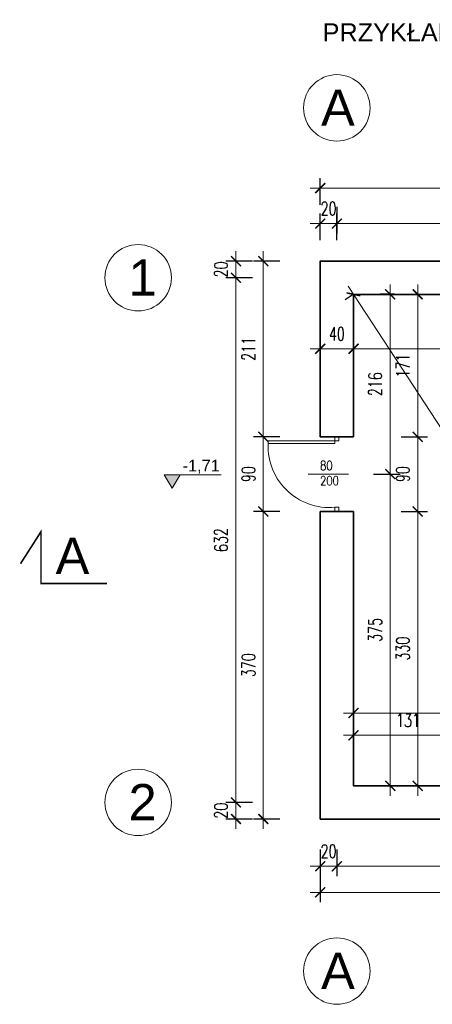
# Model space of a CAD drawing. Header units: inches. Extents: x 0 to 111471, y -105323 to 11070.
# Tile 28 of 256: x 0 to 496, y 18 to 1203. Entities that reach past the tile are written whole.
import ezdxf
from ezdxf.enums import TextEntityAlignment as Align

# ---------------------------------------------------------------- set-up
doc = ezdxf.new("R2010")
doc.units = ezdxf.units.IN
doc.header["$MEASUREMENT"] = 0
for name, color, linetype, lineweight in [('888 drzwi i okna', 4, 'Continuous', 0), ('888 opisy', 3, 'Continuous', 0), ('888 sciany istniejące', 2, 'Continuous', 35), ('888 wymiary', 1, 'Continuous', 0), ('888_ozn_koty', 1, 'Continuous', 0), ('Wymiary', 85, 'Continuous', 18)]:
    doc.layers.add(name, color=color, linetype=linetype, lineweight=lineweight)
doc.styles.add('oznaczenia', font='arial.ttf')
doc.styles.add('RS1108', font='romans.shx', dxfattribs={"width": 0.8, "height": 11})
doc.styles.get("Standard").update_dxf_attribs({"font": 'arial.ttf'})
doc.styles.add('TS 100_wymiary', font='romans.shx', dxfattribs={"width": 0.7, "height": 16})
doc.dimstyles.new('Dim Style 100', dxfattribs={"dimtxt": 16, "dimasz": 12, "dimexe": 12, "dimexo": 2, "dimgap": 10, "dimtad": 1, "dimdec": 0, "dimzin": 9, "dimtxsty": 'TS 100_wymiary', "dimblk": 'ARCHTICK', "dimcen": 2.5, "dimdle": 12, "dimclrd": 256, "dimclrt": 2, "dimadec": 0, "dimazin": 2, "dimtfac": 1, "dimtdec": 0, "dimtix": 1, "dimtmove": 2, "dimatfit": 3, "dimfxl": 0, "dimlwd": -1, "dimarcsym": 0})

# ---------------------------------------------------------------- blocks, each defined once
blk = doc.blocks.new('d80')
for points in [[(82, 5), (82, 85)], [(85, 5), (85, 85)], [(45, -11.4), (45, 37.2)], [(0, 0), (5, 0), (5, 5), (0, 5), (0, 0)], [(85, 5), (82, 5)], [(85, 0), (90, 0), (90, 5), (85, 5), (85, 0)]]:
    blk.add_lwpolyline(points)
blk.add_arc((78.6, 11.4), 73.9, 85.0299, 184.9701)
blk = doc.blocks.new('_ArchTick')
at = {"layer": 'Wymiary', "color": 0, "const_width": 0.15}
blk.add_lwpolyline([(-0.5, -0.5), (0.5, 0.5)], dxfattribs=at)
blk = doc.blocks.new('*D220')
at = {"layer": '888 wymiary', "color": 0, "lineweight": -2, "ltscale": 10}
for p, q in [((361.4, 807.2), (361.4, 819.2)), ((401.4, 807.2), (401.4, 819.2))]:
    blk.add_line(p, q, dxfattribs=at)
at = {"layer": '888 wymiary', "ltscale": 10}
blk.add_line((349.4, 807.2), (413.4, 807.2), dxfattribs=at)
at = {"layer": 'Defpoints', "color": 0}
for p in [(361.4, 807.1), (401.4, 807.2), (401.4, 807.1)]:
    blk.add_point(p, dxfattribs=at)
at = {"layer": '888 wymiary', "linetype": 'ByBlock', "xscale": 12, "yscale": 12, "zscale": 12, "rotation": 180}
blk.add_blockref('_ArchTick', (361.4, 807.2), dxfattribs=at)
at = {"layer": '888 wymiary', "linetype": 'ByBlock', "xscale": 12, "yscale": 12, "zscale": 12}
blk.add_blockref('_ArchTick', (401.4, 807.2), dxfattribs=at)
at = {"layer": '888 wymiary', "color": 2, "ltscale": 0.01, "insert": (381.4, 825.2), "char_height": 16, "attachment_point": 5, "style": 'TS 100_wymiary'}
blk.add_mtext('40', dxfattribs=at)
blk = doc.blocks.new('*D221')
at = {"layer": '888 wymiary', "color": 0, "lineweight": -2, "ltscale": 10}
for p, q in [((401.4, 807.2), (401.4, 819.2)), ((787.4, 809.2), (787.4, 819.2))]:
    blk.add_line(p, q, dxfattribs=at)
at = {"layer": '888 wymiary', "ltscale": 10}
blk.add_line((389.4, 807.2), (799.4, 807.2), dxfattribs=at)
at = {"layer": 'Defpoints', "color": 0}
for p in [(401.4, 807.1), (787.4, 807.2), (787.4, 807.2)]:
    blk.add_point(p, dxfattribs=at)
at = {"layer": '888 wymiary', "linetype": 'ByBlock', "xscale": 12, "yscale": 12, "zscale": 12, "rotation": 180}
blk.add_blockref('_ArchTick', (401.4, 807.2), dxfattribs=at)
at = {"layer": '888 wymiary', "linetype": 'ByBlock', "xscale": 12, "yscale": 12, "zscale": 12}
blk.add_blockref('_ArchTick', (787.4, 807.2), dxfattribs=at)
at = {"layer": '888 wymiary', "color": 2, "ltscale": 0.01, "insert": (594.4, 825.2), "char_height": 16, "attachment_point": 5, "style": 'TS 100_wymiary'}
blk.add_mtext('386', dxfattribs=at)
blk = doc.blocks.new('*D223')
at = {"layer": '888 wymiary', "ltscale": 10}
blk.add_line((478.6, 269), (478.6, 623.3), dxfattribs=at)
at = {"layer": '888 wymiary', "color": 0, "lineweight": -2, "ltscale": 10}
for p, q in [((458.6, 611.3), (490.6, 611.3)), ((468.5, 281), (490.6, 281))]:
    blk.add_line(p, q, dxfattribs=at)
at = {"layer": 'Defpoints', "color": 0}
for p in [(401.4, 611.3), (478.6, 611.3), (466.5, 281)]:
    blk.add_point(p, dxfattribs=at)
at = {"layer": '888 wymiary', "linetype": 'ByBlock', "xscale": 12, "yscale": 12, "zscale": 12}
for p, rotation in [((478.6, 611.3), 90), ((478.6, 281), 270)]:
    blk.add_blockref('_ArchTick', p, dxfattribs=dict(at, rotation=rotation))
at = {"layer": '888 wymiary', "color": 2, "ltscale": 0.01, "insert": (460.6, 446.2), "char_height": 16, "attachment_point": 5, "rotation": 90, "style": 'TS 100_wymiary'}
blk.add_mtext('330', dxfattribs=at)
blk = doc.blocks.new('*D224')
at = {"layer": '888 wymiary', "ltscale": 10}
blk.add_line((478.6, 599.3), (478.6, 713.3), dxfattribs=at)
at = {"layer": '888 wymiary', "color": 0, "lineweight": -2, "ltscale": 10}
for p, q in [((458.6, 701.3), (490.6, 701.3)), ((458.6, 611.3), (490.6, 611.3))]:
    blk.add_line(p, q, dxfattribs=at)
at = {"layer": 'Defpoints', "color": 0}
for p in [(401.4, 701.3), (478.6, 701.3), (401.4, 611.3)]:
    blk.add_point(p, dxfattribs=at)
at = {"layer": '888 wymiary', "linetype": 'ByBlock', "xscale": 12, "yscale": 12, "zscale": 12}
for p, rotation in [((478.6, 701.3), 90), ((478.6, 611.3), 270)]:
    blk.add_blockref('_ArchTick', p, dxfattribs=dict(at, rotation=rotation))
at = {"layer": '888 wymiary', "color": 2, "ltscale": 0.01, "insert": (460.6, 656.3), "char_height": 16, "attachment_point": 5, "rotation": 90, "style": 'TS 100_wymiary'}
blk.add_mtext('90', dxfattribs=at)
blk = doc.blocks.new('*D225')
at = {"layer": '888 wymiary', "ltscale": 10}
blk.add_line((478.6, 689.3), (478.6, 884.8), dxfattribs=at)
at = {"layer": '888 wymiary', "color": 0, "lineweight": -2, "ltscale": 10}
for p, q in [((458.6, 872.8), (490.6, 872.8)), ((458.6, 701.3), (490.6, 701.3))]:
    blk.add_line(p, q, dxfattribs=at)
at = {"layer": 'Defpoints', "color": 0}
for p in [(452.9, 872.8), (478.6, 872.8), (401.4, 701.3)]:
    blk.add_point(p, dxfattribs=at)
at = {"layer": '888 wymiary', "linetype": 'ByBlock', "xscale": 12, "yscale": 12, "zscale": 12}
for p, rotation in [((478.6, 872.8), 90), ((478.6, 701.3), 270)]:
    blk.add_blockref('_ArchTick', p, dxfattribs=dict(at, rotation=rotation))
at = {"layer": '888 wymiary', "color": 2, "ltscale": 0.01, "insert": (460.6, 787.1), "char_height": 16, "attachment_point": 5, "rotation": 90, "style": 'TS 100_wymiary'}
blk.add_mtext('171', dxfattribs=at)
blk = doc.blocks.new('*D232')
at = {"layer": '888 wymiary', "color": 0, "lineweight": -2, "ltscale": 10}
for p, q in [((361.4, 172.7), (361.4, 140.7)), ((827.4, 172.7), (827.4, 140.7))]:
    blk.add_line(p, q, dxfattribs=at)
at = {"layer": '888 wymiary', "ltscale": 10}
blk.add_line((839.4, 152.7), (349.4, 152.7), dxfattribs=at)
at = {"layer": 'Defpoints', "color": 0}
for p in [(361.4, 241), (827.4, 241), (361.4, 152.7)]:
    blk.add_point(p, dxfattribs=at)
at = {"layer": '888 wymiary', "linetype": 'ByBlock', "xscale": 12, "yscale": 12, "zscale": 12, "rotation": 180}
blk.add_blockref('_ArchTick', (361.4, 152.7), dxfattribs=at)
at = {"layer": '888 wymiary', "linetype": 'ByBlock', "xscale": 12, "yscale": 12, "zscale": 12}
blk.add_blockref('_ArchTick', (827.4, 152.7), dxfattribs=at)
at = {"layer": '888 wymiary', "color": 2, "ltscale": 0.01, "insert": (594.4, 170.7), "char_height": 16, "attachment_point": 5, "style": 'TS 100_wymiary'}
blk.add_mtext('466', dxfattribs=at)
blk = doc.blocks.new('*D241')
at = {"layer": '888 wymiary', "color": 0, "lineweight": -2, "ltscale": 10}
for p, q in [((532.6, 321.8), (532.6, 353.8)), ((401.4, 341.8), (401.4, 329.8))]:
    blk.add_line(p, q, dxfattribs=at)
at = {"layer": '888 wymiary', "ltscale": 10}
blk.add_line((544.6, 341.8), (389.4, 341.8), dxfattribs=at)
at = {"layer": 'Defpoints', "color": 0}
for p in [(401.4, 342.2), (401.4, 341.8), (532.6, 295.7)]:
    blk.add_point(p, dxfattribs=at)
at = {"layer": '888 wymiary', "linetype": 'ByBlock', "xscale": 12, "yscale": 12, "zscale": 12, "rotation": 180}
blk.add_blockref('_ArchTick', (401.4, 341.8), dxfattribs=at)
at = {"layer": '888 wymiary', "linetype": 'ByBlock', "xscale": 12, "yscale": 12, "zscale": 12}
blk.add_blockref('_ArchTick', (532.6, 341.8), dxfattribs=at)
at = {"layer": '888 wymiary', "color": 2, "ltscale": 0.01, "insert": (467, 359.8), "char_height": 16, "attachment_point": 5, "style": 'TS 100_wymiary'}
blk.add_mtext('131', dxfattribs=at)
blk = doc.blocks.new('ink_block_v04')
blk.add_hatch(color=0).paths.add_polyline_path([(-6.87, 11.52), (0, 0), (6.87, 11.52)])
at = {"color": 0}
blk.add_line((-6.87, 11.52), (42.2, 11.52), dxfattribs=at)
blk.add_lwpolyline([(0, 0), (-6.87, 11.52), (6.87, 11.52)], close=True, dxfattribs=at)
at = {"color": 0, "linetype": 'Continuous', "style": 'oznaczenia'}
blk.add_attdef('%%PX,XX', text='', height=10, dxfattribs=at).set_placement((40.81, 19.46), align=Align.MIDDLE_RIGHT)
blk = doc.blocks.new('*D242')
at = {"layer": '888 wymiary', "color": 0, "lineweight": -2, "ltscale": 10}
for p, q in [((361.4, 204.1), (361.4, 172.1)), ((381.4, 204.1), (381.4, 172.1))]:
    blk.add_line(p, q, dxfattribs=at)
at = {"layer": '888 wymiary', "ltscale": 10}
for p, q in [((349.4, 184.1), (393.4, 184.1)), ((361.4, 184.1), (349.4, 184.1)), ((381.4, 184.1), (393.4, 184.1))]:
    blk.add_line(p, q, dxfattribs=at)
at = {"layer": 'Defpoints', "color": 0}
for p in [(381.4, 310.3), (361.4, 241), (381.4, 184.1)]:
    blk.add_point(p, dxfattribs=at)
at = {"layer": '888 wymiary', "linetype": 'ByBlock', "xscale": 12, "yscale": 12, "zscale": 12}
blk.add_blockref('_ArchTick', (361.4, 184.1), dxfattribs=at)
at = {"layer": '888 wymiary', "linetype": 'ByBlock', "xscale": 12, "yscale": 12, "zscale": 12, "rotation": 180}
blk.add_blockref('_ArchTick', (381.4, 184.1), dxfattribs=at)
at = {"layer": '888 wymiary', "color": 2, "ltscale": 0.01, "insert": (371.4, 202.1), "char_height": 16, "attachment_point": 5, "style": 'TS 100_wymiary'}
blk.add_mtext('20', dxfattribs=at)
blk = doc.blocks.new('*D243')
at = {"layer": '888 wymiary', "color": 0, "lineweight": -2, "ltscale": 10}
for p, q in [((381.4, 204.1), (381.4, 172.1)), ((807.4, 204.1), (807.4, 172.1))]:
    blk.add_line(p, q, dxfattribs=at)
at = {"layer": '888 wymiary', "ltscale": 10}
blk.add_line((369.4, 184.1), (819.4, 184.1), dxfattribs=at)
at = {"layer": 'Defpoints', "color": 0}
for p in [(381.4, 310.3), (807.4, 282.7), (807.4, 184.1)]:
    blk.add_point(p, dxfattribs=at)
at = {"layer": '888 wymiary', "linetype": 'ByBlock', "xscale": 12, "yscale": 12, "zscale": 12, "rotation": 180}
blk.add_blockref('_ArchTick', (381.4, 184.1), dxfattribs=at)
at = {"layer": '888 wymiary', "linetype": 'ByBlock', "xscale": 12, "yscale": 12, "zscale": 12}
blk.add_blockref('_ArchTick', (807.4, 184.1), dxfattribs=at)
at = {"layer": '888 wymiary', "color": 2, "ltscale": 0.01, "insert": (594.4, 202.1), "char_height": 16, "attachment_point": 5, "style": 'TS 100_wymiary'}
blk.add_mtext('426', dxfattribs=at)
blk = doc.blocks.new('*D246')
at = {"layer": '888 wymiary', "color": 0, "lineweight": -2, "ltscale": 10}
for p, q in [((381.4, 978), (381.4, 946)), ((807.4, 956), (807.4, 946))]:
    blk.add_line(p, q, dxfattribs=at)
at = {"layer": '888 wymiary', "ltscale": 10}
blk.add_line((369.4, 958), (819.4, 958), dxfattribs=at)
at = {"layer": 'Defpoints', "color": 0}
for p in [(381.4, 986.7), (807.4, 958), (807.4, 958)]:
    blk.add_point(p, dxfattribs=at)
at = {"layer": '888 wymiary', "linetype": 'ByBlock', "xscale": 12, "yscale": 12, "zscale": 12, "rotation": 180}
blk.add_blockref('_ArchTick', (381.4, 958), dxfattribs=at)
at = {"layer": '888 wymiary', "linetype": 'ByBlock', "xscale": 12, "yscale": 12, "zscale": 12}
blk.add_blockref('_ArchTick', (807.4, 958), dxfattribs=at)
at = {"layer": '888 wymiary', "color": 2, "ltscale": 0.01, "insert": (594.4, 976), "char_height": 16, "attachment_point": 5, "style": 'TS 100_wymiary'}
blk.add_mtext('426', dxfattribs=at)
blk = doc.blocks.new('*D248')
at = {"layer": '888 wymiary', "color": 0, "lineweight": -2, "ltscale": 10}
for p, q in [((361.4, 938), (361.4, 970)), ((381.4, 938), (381.4, 970))]:
    blk.add_line(p, q, dxfattribs=at)
at = {"layer": '888 wymiary', "ltscale": 10}
for p, q in [((349.4, 958), (393.4, 958)), ((361.4, 958), (349.4, 958)), ((381.4, 958), (393.4, 958))]:
    blk.add_line(p, q, dxfattribs=at)
at = {"layer": 'Defpoints', "color": 0}
for p in [(381.4, 958), (361.4, 912.8), (381.4, 912.8)]:
    blk.add_point(p, dxfattribs=at)
at = {"layer": '888 wymiary', "linetype": 'ByBlock', "xscale": 12, "yscale": 12, "zscale": 12}
blk.add_blockref('_ArchTick', (361.4, 958), dxfattribs=at)
at = {"layer": '888 wymiary', "linetype": 'ByBlock', "xscale": 12, "yscale": 12, "zscale": 12, "rotation": 180}
blk.add_blockref('_ArchTick', (381.4, 958), dxfattribs=at)
at = {"layer": '888 wymiary', "color": 2, "ltscale": 0.01, "insert": (371.4, 976), "char_height": 16, "attachment_point": 5, "style": 'TS 100_wymiary'}
blk.add_mtext('20', dxfattribs=at)
blk = doc.blocks.new('*D249')
at = {"layer": '888 wymiary', "ltscale": 10}
blk.add_line((445.6, 884.8), (445.6, 644.3), dxfattribs=at)
at = {"layer": '888 wymiary', "color": 0, "lineweight": -2, "ltscale": 10}
for p, q in [((450.9, 872.8), (433.6, 872.8)), ((425.6, 656.3), (457.6, 656.3))]:
    blk.add_line(p, q, dxfattribs=at)
at = {"layer": 'Defpoints', "color": 0}
for p in [(452.9, 872.8), (395.3, 656.3), (445.6, 656.3)]:
    blk.add_point(p, dxfattribs=at)
at = {"layer": '888 wymiary', "linetype": 'ByBlock', "xscale": 12, "yscale": 12, "zscale": 12}
for p, rotation in [((445.6, 872.8), 90), ((445.6, 656.3), 270)]:
    blk.add_blockref('_ArchTick', p, dxfattribs=dict(at, rotation=rotation))
at = {"layer": '888 wymiary', "color": 2, "ltscale": 0.01, "insert": (427.6, 764.6), "char_height": 16, "attachment_point": 5, "rotation": 90, "style": 'TS 100_wymiary'}
blk.add_mtext('216', dxfattribs=at)
blk = doc.blocks.new('*D250')
at = {"layer": '888 wymiary', "ltscale": 10}
blk.add_line((445.6, 668.3), (445.6, 269), dxfattribs=at)
at = {"layer": '888 wymiary', "color": 0, "lineweight": -2, "ltscale": 10}
for p, q in [((425.6, 656.3), (457.6, 656.3)), ((447.6, 281), (457.6, 281))]:
    blk.add_line(p, q, dxfattribs=at)
at = {"layer": 'Defpoints', "color": 0}
for p in [(395.3, 656.3), (445.6, 281), (445.6, 281)]:
    blk.add_point(p, dxfattribs=at)
at = {"layer": '888 wymiary', "linetype": 'ByBlock', "xscale": 12, "yscale": 12, "zscale": 12}
for p, rotation in [((445.6, 656.3), 90), ((445.6, 281), 270)]:
    blk.add_blockref('_ArchTick', p, dxfattribs=dict(at, rotation=rotation))
at = {"layer": '888 wymiary', "color": 2, "ltscale": 0.01, "insert": (427.6, 468.7), "char_height": 16, "attachment_point": 5, "rotation": 90, "style": 'TS 100_wymiary'}
blk.add_mtext('375', dxfattribs=at)
blk = doc.blocks.new('*D251')
at = {"layer": '888 wymiary', "ltscale": 10}
blk.add_line((292.9, 229), (292.9, 623.3), dxfattribs=at)
at = {"layer": '888 wymiary', "color": 0, "lineweight": -2, "ltscale": 10}
for p, q in [((312.9, 611.3), (280.9, 611.3)), ((312.9, 241), (280.9, 241))]:
    blk.add_line(p, q, dxfattribs=at)
at = {"layer": 'Defpoints', "color": 0}
for p in [(292.9, 611.3), (361.4, 611.3), (361.4, 241)]:
    blk.add_point(p, dxfattribs=at)
at = {"layer": '888 wymiary', "linetype": 'ByBlock', "xscale": 12, "yscale": 12, "zscale": 12}
for p, rotation in [((292.9, 611.3), 90), ((292.9, 241), 270)]:
    blk.add_blockref('_ArchTick', p, dxfattribs=dict(at, rotation=rotation))
at = {"layer": '888 wymiary', "color": 2, "ltscale": 0.01, "insert": (274.9, 426.2), "char_height": 16, "attachment_point": 5, "rotation": 90, "style": 'TS 100_wymiary'}
blk.add_mtext('370', dxfattribs=at)
blk = doc.blocks.new('*D252')
at = {"layer": '888 wymiary', "ltscale": 10}
blk.add_line((292.9, 599.3), (292.9, 713.3), dxfattribs=at)
at = {"layer": '888 wymiary', "color": 0, "lineweight": -2, "ltscale": 10}
for p, q in [((312.9, 701.3), (280.9, 701.3)), ((312.9, 611.3), (280.9, 611.3))]:
    blk.add_line(p, q, dxfattribs=at)
at = {"layer": 'Defpoints', "color": 0}
for p in [(292.9, 701.3), (361.4, 701.3), (361.4, 611.3)]:
    blk.add_point(p, dxfattribs=at)
at = {"layer": '888 wymiary', "linetype": 'ByBlock', "xscale": 12, "yscale": 12, "zscale": 12}
for p, rotation in [((292.9, 701.3), 90), ((292.9, 611.3), 270)]:
    blk.add_blockref('_ArchTick', p, dxfattribs=dict(at, rotation=rotation))
at = {"layer": '888 wymiary', "color": 2, "ltscale": 0.01, "insert": (274.9, 656.3), "char_height": 16, "attachment_point": 5, "rotation": 90, "style": 'TS 100_wymiary'}
blk.add_mtext('90', dxfattribs=at)
blk = doc.blocks.new('*D253')
at = {"layer": '888 wymiary', "ltscale": 10}
blk.add_line((292.9, 689.3), (292.9, 924.8), dxfattribs=at)
at = {"layer": '888 wymiary', "color": 0, "lineweight": -2, "ltscale": 10}
for p, q in [((312.9, 912.8), (280.9, 912.8)), ((312.9, 701.3), (280.9, 701.3))]:
    blk.add_line(p, q, dxfattribs=at)
at = {"layer": 'Defpoints', "color": 0}
for p in [(292.9, 912.8), (361.4, 912.8), (361.4, 701.3)]:
    blk.add_point(p, dxfattribs=at)
at = {"layer": '888 wymiary', "linetype": 'ByBlock', "xscale": 12, "yscale": 12, "zscale": 12}
for p, rotation in [((292.9, 912.8), 90), ((292.9, 701.3), 270)]:
    blk.add_blockref('_ArchTick', p, dxfattribs=dict(at, rotation=rotation))
at = {"layer": '888 wymiary', "color": 2, "ltscale": 0.01, "insert": (274.9, 807.1), "char_height": 16, "attachment_point": 5, "rotation": 90, "style": 'TS 100_wymiary'}
blk.add_mtext('211', dxfattribs=at)
blk = doc.blocks.new('*D254')
at = {"layer": '888 wymiary', "ltscale": 10}
for p, q in [((260, 924.8), (260, 880.8)), ((260, 912.8), (260, 924.8)), ((260, 892.8), (260, 880.8))]:
    blk.add_line(p, q, dxfattribs=at)
at = {"layer": '888 wymiary', "color": 0, "lineweight": -2, "ltscale": 10}
for p, q in [((280, 912.8), (248, 912.8)), ((280, 892.8), (248, 892.8))]:
    blk.add_line(p, q, dxfattribs=at)
at = {"layer": 'Defpoints', "color": 0}
for p in [(361.4, 912.8), (260, 892.8), (334.4, 892.8)]:
    blk.add_point(p, dxfattribs=at)
at = {"layer": '888 wymiary', "linetype": 'ByBlock', "xscale": 12, "yscale": 12, "zscale": 12}
for p, rotation in [((260, 912.8), 270), ((260, 892.8), 90)]:
    blk.add_blockref('_ArchTick', p, dxfattribs=dict(at, rotation=rotation))
at = {"layer": '888 wymiary', "color": 2, "ltscale": 0.01, "insert": (242, 902.8), "char_height": 16, "attachment_point": 5, "rotation": 90, "style": 'TS 100_wymiary'}
blk.add_mtext('20', dxfattribs=at)
blk = doc.blocks.new('*D255')
at = {"layer": '888 wymiary', "ltscale": 10}
blk.add_line((260, 904.8), (260, 249), dxfattribs=at)
at = {"layer": '888 wymiary', "color": 0, "lineweight": -2, "ltscale": 10}
for p, q in [((280, 892.8), (248, 892.8)), ((280, 261), (248, 261))]:
    blk.add_line(p, q, dxfattribs=at)
at = {"layer": 'Defpoints', "color": 0}
for p in [(334.4, 892.8), (260, 261), (361.4, 261)]:
    blk.add_point(p, dxfattribs=at)
at = {"layer": '888 wymiary', "linetype": 'ByBlock', "xscale": 12, "yscale": 12, "zscale": 12}
for p, rotation in [((260, 892.8), 90), ((260, 261), 270)]:
    blk.add_blockref('_ArchTick', p, dxfattribs=dict(at, rotation=rotation))
at = {"layer": '888 wymiary', "color": 2, "ltscale": 0.01, "insert": (242, 576.9), "char_height": 16, "attachment_point": 5, "rotation": 90, "style": 'TS 100_wymiary'}
blk.add_mtext('632', dxfattribs=at)
blk = doc.blocks.new('*D256')
at = {"layer": '888 wymiary', "ltscale": 10}
for p, q in [((260, 273), (260, 229)), ((260, 261), (260, 273)), ((260, 241), (260, 229))]:
    blk.add_line(p, q, dxfattribs=at)
at = {"layer": '888 wymiary', "color": 0, "lineweight": -2, "ltscale": 10}
for p, q in [((280, 261), (248, 261)), ((280, 241), (248, 241))]:
    blk.add_line(p, q, dxfattribs=at)
at = {"layer": 'Defpoints', "color": 0}
for p in [(361.4, 261), (260, 241), (361.4, 241)]:
    blk.add_point(p, dxfattribs=at)
at = {"layer": '888 wymiary', "linetype": 'ByBlock', "xscale": 12, "yscale": 12, "zscale": 12}
for p, rotation in [((260, 261), 270), ((260, 241), 90)]:
    blk.add_blockref('_ArchTick', p, dxfattribs=dict(at, rotation=rotation))
at = {"layer": '888 wymiary', "color": 2, "ltscale": 0.01, "insert": (242, 251), "char_height": 16, "attachment_point": 5, "rotation": 90, "style": 'TS 100_wymiary'}
blk.add_mtext('20', dxfattribs=at)
blk = doc.blocks.new('*D257')
at = {"layer": '888 wymiary', "color": 0, "lineweight": -2, "ltscale": 10}
for p, q in [((401.4, 388.6), (401.4, 356.6)), ((787.4, 368), (787.4, 380.6))]:
    blk.add_line(p, q, dxfattribs=at)
at = {"layer": '888 wymiary', "ltscale": 10}
blk.add_line((389.4, 368.6), (799.4, 368.6), dxfattribs=at)
at = {"layer": 'Defpoints', "color": 0}
for p in [(401.4, 391.6), (787.4, 368.6), (787.4, 366)]:
    blk.add_point(p, dxfattribs=at)
at = {"layer": '888 wymiary', "linetype": 'ByBlock', "xscale": 12, "yscale": 12, "zscale": 12, "rotation": 180}
blk.add_blockref('_ArchTick', (401.4, 368.6), dxfattribs=at)
at = {"layer": '888 wymiary', "linetype": 'ByBlock', "xscale": 12, "yscale": 12, "zscale": 12}
blk.add_blockref('_ArchTick', (787.4, 368.6), dxfattribs=at)
at = {"layer": '888 wymiary', "color": 2, "ltscale": 0.01, "insert": (594.4, 386.6), "char_height": 16, "attachment_point": 5, "style": 'TS 100_wymiary'}
blk.add_mtext('386', dxfattribs=at)
blk = doc.blocks.new('*D261')
at = {"layer": '888 wymiary', "ltscale": 10}
blk.add_line((794, 270.9), (394.8, 882.8), dxfattribs=at)
at = {"layer": '888 wymiary', "color": 0, "lineweight": -2, "ltscale": 10}
for p, q in [((399.7, 871.7), (391.3, 866.2)), ((785.7, 279.9), (777.4, 274.4))]:
    blk.add_line(p, q, dxfattribs=at)
at = {"layer": 'Defpoints', "color": 0}
for p in [(401.4, 872.8), (401.4, 872.8), (787.4, 281)]:
    blk.add_point(p, dxfattribs=at)
at = {"layer": '888 wymiary', "linetype": 'ByBlock', "xscale": 12, "yscale": 12, "zscale": 12}
for p, rotation in [((401.4, 872.8), 123.1180503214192), ((787.4, 281), 303.1180503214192)]:
    blk.add_blockref('_ArchTick', p, dxfattribs=dict(at, rotation=rotation))
at = {"layer": '888 wymiary', "color": 2, "ltscale": 0.01, "insert": (609.5, 586.7), "char_height": 16, "attachment_point": 5, "rotation": 303.1181, "style": 'TS 100_wymiary'}
blk.add_mtext('707', dxfattribs=at)
blk = doc.blocks.new('*D262')
at = {"layer": '888 wymiary', "color": 0, "lineweight": -2, "ltscale": 10}
for p, q in [((361.4, 980.7), (361.4, 1012.7)), ((827.4, 980.7), (827.4, 1012.7))]:
    blk.add_line(p, q, dxfattribs=at)
at = {"layer": '888 wymiary', "ltscale": 10}
blk.add_line((349.4, 1000.7), (839.4, 1000.7), dxfattribs=at)
at = {"layer": 'Defpoints', "color": 0}
for p in [(827.4, 1000.7), (361.4, 912.8), (827.4, 912.8)]:
    blk.add_point(p, dxfattribs=at)
at = {"layer": '888 wymiary', "linetype": 'ByBlock', "xscale": 12, "yscale": 12, "zscale": 12, "rotation": 180}
blk.add_blockref('_ArchTick', (361.4, 1000.7), dxfattribs=at)
at = {"layer": '888 wymiary', "linetype": 'ByBlock', "xscale": 12, "yscale": 12, "zscale": 12}
blk.add_blockref('_ArchTick', (827.4, 1000.7), dxfattribs=at)
at = {"layer": '888 wymiary', "color": 2, "ltscale": 0.01, "insert": (594.4, 1018.7), "char_height": 16, "attachment_point": 5, "style": 'TS 100_wymiary'}
blk.add_mtext('466', dxfattribs=at)

msp = doc.modelspace()

# ---------------------------------------------------------------- linework, layer by layer
at = {"layer": '888 opisy', "const_width": 2}
msp.add_lwpolyline([(104.707, 524.416), (25.453, 524.416), (25.453, 586.986), (0.843, 548.47)], dxfattribs=at)
at = {"layer": '888 opisy', "linetype": 'ByBlock'}
for centre in [(381.377, 1097.303), (142.279, 892.781), (142.279, 260.994), (381.377, 57.869)]:
    msp.add_circle(centre, 40, dxfattribs=at)
at = {"layer": '888 sciany istniejące'}
for points in [[(361.377, 701.336), (361.377, 912.781), (827.424, 912.781), (827.424, 744.674)], [(401.377, 701.336), (401.377, 872.781), (787.424, 872.781), (787.424, 744.674)], [(361.377, 701.336), (401.377, 701.336)], [(827.424, 359.815), (827.424, 240.994), (361.377, 240.994), (361.377, 611.336)], [(361.377, 611.336), (401.377, 611.336)], [(787.424, 359.815), (787.424, 280.994), (401.377, 280.994), (401.377, 611.336)]]:
    msp.add_lwpolyline(points, dxfattribs=at)

# ---------------------------------------------------------------- block references
at = {"layer": '888 drzwi i okna', "rotation": 90}
msp.add_blockref('d80', (383.877, 611.336), dxfattribs=at)
at = {"layer": '888 opisy'}
ref = msp.add_blockref('ink_block_v04', (183.307, 639.284), dxfattribs=dict(at, xscale=1.4, yscale=1.4, zscale=1.4))
ref.add_attrib('%%PX,XX', '-1,71', dxfattribs={"layer": '888_ozn_koty', "color": 0, "linetype": 'Continuous', "height": 14, "style": 'oznaczenia'}).set_placement((240.438, 666.522), align=Align.MIDDLE_RIGHT)

# ---------------------------------------------------------------- texts
at = {"ltscale": 10, "insert": (364.223, 1199.131), "char_height": 21.7608, "width": 345.2664, "attachment_point": 1}
msp.add_mtext('PRZYKŁAD', dxfattribs=at)
at = {"layer": '888 opisy', "linetype": 'ByBlock', "char_height": 43.522, "width": 345.2664, "attachment_point": 1}
for s, insert in [('A', (362.399, 1119.386)), ('1', (130.829, 914.864)), ('A', (43.048, 579.635)), ('2', (130.829, 283.077)), ('A', (362.399, 79.953))]:
    msp.add_mtext(s, dxfattribs=dict(at, insert=insert))
at = {"layer": '888 opisy', "ltscale": 1.5, "insert": (361.184, 642.807), "char_height": 11, "width": 231.51339, "attachment_point": 7, "style": 'RS1108'}
msp.add_mtext('80\\P200', dxfattribs=at)

# ---------------------------------------------------------------- dimensions: what is measured, and where the dimension line sits
at = {"layer": '888 wymiary', "ltscale": 10}
for base, p1, p2, picture, middle in [((827.424, 1000.698), (361.377, 912.781), (827.424, 912.781), '*D262', (594.4, 1018.698)), ((381.377, 958.024), (361.377, 912.781), (381.377, 912.781), '*D248', (371.377, 976.024)), ((807.424, 958.024), (381.377, 986.659), (807.424, 958.024), '*D246', (594.4, 976.024)), ((401.377, 807.154), (361.377, 807.058), (401.377, 807.058), '*D220', (381.377, 825.154)), ((787.424, 807.154), (401.377, 807.058), (787.424, 807.154), '*D221', (594.4, 825.154)), ((787.424, 368.645), (401.377, 391.586), (787.424, 365.952), '*D257', (594.4, 386.645)), ((401.377, 341.777), (532.643, 295.732), (401.377, 342.225), '*D241', (467.01, 359.777)), ((381.377, 184.105), (361.377, 240.994), (381.377, 310.251), '*D242', (371.377, 202.105)), ((807.424, 184.105), (381.377, 310.251), (807.424, 282.739), '*D243', (594.4, 202.105)), ((361.377, 152.662), (827.424, 240.994), (361.377, 240.994), '*D232', (594.4, 170.662))]:
    dim = msp.add_linear_dim(base=base, p1=p1, p2=p2, dimstyle='Dim Style 100', dxfattribs=at)
    dim.commit()
    dim.dimension.update_dxf_attribs({"geometry": picture, "text_midpoint": middle})
for base, p1, p2, picture, middle in [((259.994, 892.781), (361.377, 912.781), (334.436, 892.781), '*D254', (241.994, 902.781)), ((292.923, 912.781), (361.377, 701.336), (361.377, 912.781), '*D253', (274.923, 807.058)), ((259.994, 260.994), (334.436, 892.781), (361.377, 260.994), '*D255', (241.994, 576.887)), ((445.634, 656.336), (452.9, 872.781), (395.281, 656.336), '*D249', (427.634, 764.558)), ((478.612, 872.781), (401.377, 701.336), (452.9, 872.781), '*D225', (460.612, 787.058)), ((292.923, 701.336), (361.377, 611.336), (361.377, 701.336), '*D252', (274.923, 656.336)), ((478.612, 701.336), (401.377, 611.336), (401.377, 701.336), '*D224', (460.612, 656.336)), ((445.634, 280.994), (395.281, 656.336), (445.634, 280.994), '*D250', (427.634, 468.665)), ((292.923, 611.336), (361.377, 240.994), (361.377, 611.336), '*D251', (274.923, 426.165)), ((478.612, 611.336), (466.483, 280.994), (401.377, 611.336), '*D223', (460.612, 446.165)), ((259.994, 240.994), (361.377, 260.994), (361.377, 240.994), '*D256', (241.994, 250.994))]:
    dim = msp.add_linear_dim(base=base, p1=p1, p2=p2, angle=90, dimstyle='Dim Style 100', dxfattribs=at)
    dim.commit()
    dim.dimension.update_dxf_attribs({"geometry": picture, "text_midpoint": middle})
dim = msp.add_aligned_dim(p1=(787.424, 280.994), p2=(401.377, 872.781), distance=0, dimstyle='Dim Style 100', dxfattribs=at)
dim.commit()
dim.dimension.update_dxf_attribs({"geometry": '*D261', "text_midpoint": (609.476, 586.722)})

doc.saveas('drawing.dxf')
